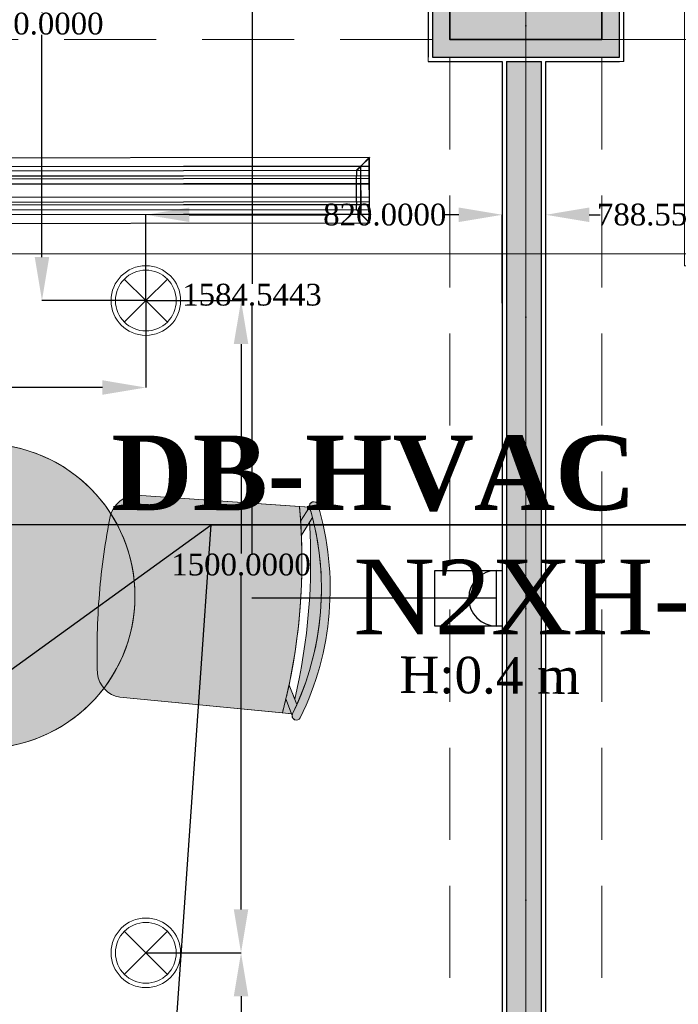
# Model space of a CAD drawing. Header units: millimetres. Extents: x 0 to 88385, y 0 to 41127.
# Tile 109 of 244: x 66067 to 67582, y 18270 to 20534. Entities that reach past the tile are written whole.
import ezdxf
from ezdxf import colors
from ezdxf.entities.mleader import LeaderData, LeaderLine
from ezdxf.enums import TextEntityAlignment as Align
from ezdxf.math import Vec2, Vec3

# ---------------------------------------------------------------- set-up
doc = ezdxf.new("R2010")
doc.units = ezdxf.units.MM
doc.header["$MEASUREMENT"] = 0
doc.linetypes.add('Dot & Dashed', pattern=[670.277762, 317.5, -176.388889, 0, -176.388874])
doc.linetypes.add('Hidden', pattern=[317.5, 211.666667, -105.833333])
for name, color, linetype in [('- განათება', 7, 'Continuous'), ('- მექანიკური ნაწილი', 7, 'Continuous'), ('- საშტეფცელო როზეტები', 7, 'Continuous'), ('Edges', 7, 'Continuous'), ('New_Structural - Bearing', 7, 'Continuous'), ('Structural - Bearing', 7, 'Continuous'), ('Structural - Grid', 7, 'Continuous')]:
    doc.layers.add(name, color=color, linetype=linetype)
for name, color, linetype, lineweight in [('2D Drafting - General_Pen_No__2', 8, 'Continuous', 15), ('New_2D Drafting - General_Pen_No__1', 7, 'Continuous', 13), ('New_Archicad Doors_Pen_No__1', 7, 'Continuous', 13), ('New_Drawing & Figure_Pen_No__1', 7, 'Continuous', 13), ('New_Structural - Bearing_Pen_No__1', 7, 'Continuous', 13), ('Structural - Bearing_Pen_No__20', 1, 'Continuous', 0)]:
    doc.layers.add(name, color=color, linetype=linetype, lineweight=lineweight)
for name, color, linetype, lineweight, true_color in [('New_2D Drafting - General_Pen_No__62', 7, 'Continuous', 20, 0xaaaaaa), ('New_Drawing & Figure_Pen_No__62', 7, 'Continuous', 20, 0xaaaaaa), ('New_Interior - Lamp_Pen_No__77', 7, 'Continuous', 20, 0xffeb28), ('New_Structural - Bearing_Pen_No__255', 7, 'Continuous', 13, 0xe8e8e8), ('New_Structural - Bearing_Pen_No__5', 7, 'Continuous', 25, 0x40a5ff), ('New_Structural - Bearing_Pen_No__57', 7, 'Continuous', 25, 0xdcd214), ('Structural - Bearing_Pen_No__161', 7, 'Continuous', 13, 0x6a6a6a), ('Structural - Bearing_Pen_No__28', 7, 'Continuous', 35, 0xa80f02), ('Structural - Bearing_Pen_No__81', 7, 'Continuous', 20, 0x6a6a6a), ('Structural - Grid_Pen_No__81', 7, 'Continuous', 20, 0x6a6a6a)]:
    doc.layers.add(name, color=color, linetype=linetype, lineweight=lineweight, true_color=true_color)
doc.styles.add('CT', font='ARIALN.TTF', dxfattribs={"height": 200})
doc.styles.add('GENERATED_STYLE_2', font='txt')
doc.styles.get("Standard").update_dxf_attribs({"font": 'sylfaen.ttf'})
doc.dimstyles.get("Standard").update_dxf_attribs({"dimtxt": 0.18, "dimasz": 0.18, "dimexe": 0.18, "dimexo": 0.0625, "dimgap": 0.09, "dimtad": 0, "dimtih": 1, "dimtoh": 1, "dimdec": 4, "dimzin": 0, "dimdsep": 46, "dimtxsty": 'Standard', "dimcen": 0.09, "dimadec": 0, "dimazin": 0, "dimtfac": 1, "dimtdec": 4, "dimtofl": 0, "dimtmove": 0, "dimatfit": 3, "dimfxl": 1, "dimtolj": 1, "dimtzin": 0, "dimarcsym": 0})

# ---------------------------------------------------------------- blocks, each defined once
blk = doc.blocks.new('Door_3')
at = {"layer": 'New_Archicad Doors_Pen_No__1', "color": 7, "linetype": 'Continuous', "lineweight": 13}
for p, q in [((370, 0), (370, 820)), ((370, 820), (410, 820)), ((410, 820), (410, 0)), ((-487, 0), (-487, 19)), ((-487, 19), (-437, 19)), ((-437, 0), (-487, 0)), ((-450, 0), (-487, 0)), ((-450, 0), (-487, 0)), ((-410, 0), (-450, 0)), ((-450, 0), (-450, -115)), ((-450, 0), (-450, -10)), ((-450, 0), (-450, -10)), ((-437, 19), (-437, 0)), ((-410, -115), (-410, 0)), ((410, 0), (370, 0)), ((450, 0), (410, 0)), ((410, 0), (410, -115)), ((437, 19), (487, 19)), ((437, 0), (437, 19)), ((487, 0), (437, 0)), ((450, -115), (450, 0)), ((450, 0), (450, -10)), ((450, 0), (450, -10)), ((450, 0), (487, 0)), ((450, 0), (487, 0)), ((487, 19), (487, 0)), ((-450, -10), (-450, -90)), ((-450, -10), (-450, -90)), ((450, -10), (450, -90)), ((450, -10), (450, -90)), ((-450, -90), (-450, -100)), ((-450, -90), (-450, -100)), ((450, -90), (450, -100)), ((450, -90), (450, -100)), ((-487, -119), (-487, -100)), ((-487, -100), (-437, -100)), ((-450, -100), (-487, -100)), ((-450, -100), (-487, -100)), ((-437, -100), (-437, -119)), ((437, -100), (487, -100)), ((437, -119), (437, -100)), ((450, -100), (487, -100)), ((450, -100), (487, -100)), ((487, -100), (487, -119)), ((-437, -119), (-487, -119)), ((-450, -115), (-410, -115)), ((410, -115), (450, -115)), ((487, -119), (437, -119))]:
    blk.add_line(p, q, dxfattribs=at)
blk.add_arc((410, 0), 820, 90, 180, dxfattribs=at)
blk = doc.blocks.new('Wall_46', base_point=(2382.1, 20888))
at = {"layer": 'New_Archicad Doors_Pen_No__1', "color": 7, "linetype": 'Continuous', "lineweight": 13, "zscale": 1000, "rotation": 180}
blk.add_blockref('Door_3', (-16233.8, 20788), dxfattribs=at)
blk = doc.blocks.new('Wall_54', base_point=(-16963.2, 12903.1))
at = {"layer": 'New_Structural - Bearing_Pen_No__57', "linetype": 'Continuous', "lineweight": 25, "true_color": 0xdcd214}
blk.add_hatch(color=52, dxfattribs=at).paths.add_polyline_path([(-16973.2, 14888), (-16973.2, 20438), (-17053.2, 20438), (-17053.2, 14888)])
at = {"layer": 'New_Structural - Bearing_Pen_No__1', "color": 7, "linetype": 'Continuous', "lineweight": 13, "flags": 128}
blk.add_lwpolyline([(-16973.2, 20438), (-17053.2, 20438)], dxfattribs=at)
at = {"layer": 'New_Structural - Bearing_Pen_No__5', "color": 161, "linetype": 'Continuous', "lineweight": 25, "true_color": 0x40a5ff}
for p, q in [((-17053.2, 20438), (-17053.2, 14888)), ((-16973.2, 14888), (-16973.2, 20438))]:
    blk.add_line(p, q, dxfattribs=at)
at = {"layer": 'New_Structural - Bearing_Pen_No__5', "color": 161, "linetype": 'Continuous', "lineweight": 25, "true_color": 0x40a5ff, "flags": 128}
for points in [[(-17063.2, 20438), (-17063.2, 14888)], [(-16963.2, 14888), (-16963.2, 20438)]]:
    blk.add_lwpolyline(points, dxfattribs=at)
blk = doc.blocks.new('Wall_120', base_point=(-16833.8, 20838))
at = {"layer": 'New_Structural - Bearing_Pen_No__255', "linetype": 'Continuous', "lineweight": 13, "true_color": 0xe8e8e8}
for points in [[(-16833.8, 20878), (-16833.8, 20838), (-16793.8, 20878)], [(-16833.8, 20838), (-16793.8, 20838), (-16793.8, 20878)], [(-16793.8, 20488), (-16793.8, 20838), (-16833.8, 20838), (-16833.8, 20488)], [(-16833.8, 20488), (-16833.8, 20448), (-16793.8, 20448)], [(-16793.8, 20488), (-16833.8, 20488), (-16793.8, 20448)]]:
    blk.add_hatch(color=254, dxfattribs=at).paths.add_polyline_path(points)
at = {"layer": 'New_Structural - Bearing_Pen_No__1', "color": 7, "linetype": 'Continuous', "lineweight": 13, "flags": 128}
for points in [[(-16783.8, 20888), (-16793.8, 20888)], [(-16783.8, 20438), (-16793.8, 20438)]]:
    blk.add_lwpolyline(points, dxfattribs=at)
at = {"layer": 'New_Structural - Bearing_Pen_No__5', "color": 161, "linetype": 'Continuous', "lineweight": 25, "true_color": 0x40a5ff}
for p, q in [((-16793.8, 20878), (-16833.8, 20878)), ((-16793.8, 20838), (-16793.8, 20878)), ((-16793.8, 20488), (-16793.8, 20838)), ((-16793.8, 20448), (-16793.8, 20488)), ((-16833.8, 20448), (-16793.8, 20448))]:
    blk.add_line(p, q, dxfattribs=at)
at = {"layer": 'New_Structural - Bearing_Pen_No__5', "color": 161, "linetype": 'Continuous', "lineweight": 25, "true_color": 0x40a5ff, "flags": 128}
blk.add_lwpolyline([(-16783.8, 20438), (-16783.8, 20888)], dxfattribs=at)
blk = doc.blocks.new('Wall_121', base_point=(-16833.8, 20488))
at = {"layer": 'New_Structural - Bearing_Pen_No__255', "linetype": 'Continuous', "lineweight": 13, "true_color": 0xe8e8e8}
for points in [[(-17183.8, 20488), (-17223.8, 20488), (-17223.8, 20448)], [(-17183.8, 20488), (-17223.8, 20448), (-17183.8, 20448)], [(-16833.8, 20488), (-17183.8, 20488), (-17183.8, 20448), (-16833.8, 20448)]]:
    blk.add_hatch(color=254, dxfattribs=at).paths.add_polyline_path(points)
at = {"layer": 'New_Structural - Bearing_Pen_No__1', "color": 7, "linetype": 'Continuous', "lineweight": 13, "flags": 128}
blk.add_lwpolyline([(-17233.8, 20438), (-17233.8, 20448)], dxfattribs=at)
at = {"layer": 'New_Structural - Bearing_Pen_No__5', "color": 161, "linetype": 'Continuous', "lineweight": 25, "true_color": 0x40a5ff}
for p, q in [((-17223.8, 20488), (-17223.8, 20448)), ((-17223.8, 20448), (-17183.8, 20448)), ((-17183.8, 20448), (-16833.8, 20448)), ((-16833.8, 20448), (-16793.8, 20448))]:
    blk.add_line(p, q, dxfattribs=at)
at = {"layer": 'New_Structural - Bearing_Pen_No__5', "color": 161, "linetype": 'Continuous', "lineweight": 25, "true_color": 0x40a5ff, "flags": 128}
for points in [[(-17233.8, 20438), (-17063.2, 20438)], [(-17053.2, 20438), (-16973.2, 20438)], [(-16963.2, 20438), (-16793.8, 20438)]]:
    blk.add_lwpolyline(points, dxfattribs=at)
blk = doc.blocks.new('Wall_122', base_point=(-17183.8, 20488))
at = {"layer": 'New_Structural - Bearing_Pen_No__255', "linetype": 'Continuous', "lineweight": 13, "true_color": 0xe8e8e8}
for points in [[(-17223.8, 20878), (-17183.8, 20838), (-17183.8, 20878)], [(-17223.8, 20838), (-17183.8, 20838), (-17223.8, 20878)], [(-17223.8, 20488), (-17183.8, 20488), (-17183.8, 20838), (-17223.8, 20838)]]:
    blk.add_hatch(color=254, dxfattribs=at).paths.add_polyline_path(points)
at = {"layer": 'New_Structural - Bearing_Pen_No__1', "color": 7, "linetype": 'Continuous', "lineweight": 13, "flags": 128}
blk.add_lwpolyline([(-17233.8, 20888), (-17223.8, 20888)], dxfattribs=at)
at = {"layer": 'New_Structural - Bearing_Pen_No__5', "color": 161, "linetype": 'Continuous', "lineweight": 25, "true_color": 0x40a5ff}
for p, q in [((-17183.8, 20878), (-17223.8, 20878)), ((-17223.8, 20878), (-17223.8, 20838)), ((-17223.8, 20838), (-17223.8, 20488)), ((-17223.8, 20488), (-17223.8, 20448))]:
    blk.add_line(p, q, dxfattribs=at)
at = {"layer": 'New_Structural - Bearing_Pen_No__5', "color": 161, "linetype": 'Continuous', "lineweight": 25, "true_color": 0x40a5ff, "flags": 128}
blk.add_lwpolyline([(-17233.8, 20888), (-17233.8, 20448)], dxfattribs=at)
blk = doc.blocks.new('Column_25', base_point=(-17008.8, 20663))
at = {"layer": 'Structural - Bearing_Pen_No__161', "linetype": 'Continuous', "lineweight": 0, "true_color": 0x6a6a6a}
blk.add_hatch(color=251, dxfattribs=at).paths.add_polyline_path([(-16833.8, 20488), (-16833.8, 20838), (-17183.8, 20838), (-17183.8, 20488)])
at = {"layer": 'Structural - Bearing_Pen_No__20', "color": 1, "linetype": 'Continuous', "lineweight": 0}
for p, q in [((-17008.8, 20743), (-17008.8, 20918)), ((-17088.8, 20663), (-17263.8, 20663)), ((-16928.8, 20663), (-16753.8, 20663)), ((-17008.8, 20583), (-17008.8, 20408))]:
    blk.add_line(p, q, dxfattribs=at)
blk.add_point((-17008.8, 20663), dxfattribs=at)
at = {"layer": 'Structural - Bearing_Pen_No__28', "color": 14, "linetype": 'Continuous', "lineweight": 35, "true_color": 0xa80f02, "flags": 128}
blk.add_lwpolyline([(-16833.8, 20488), (-16833.8, 20838), (-17183.8, 20838), (-17183.8, 20488)], close=True, dxfattribs=at)
blk = doc.blocks.new('Standard grid marker_2')
at = {"layer": 'Structural - Grid_Pen_No__81', "color": 251, "linetype": 'Continuous', "lineweight": 20, "true_color": 0x6a6a6a}
blk.add_line((1000, 0), (27734.9, 0), dxfattribs=at)
at = {"layer": 'Structural - Grid_Pen_No__81', "color": 251, "lineweight": 20, "true_color": 0x6a6a6a, "style": 'GENERATED_STYLE_2'}
for tag, p in [('AC_MarkerText_1_0', (-1.5, -46.7)), ('AC_MarkerText_1_1', (28933.4, -46.7))]:
    blk.add_attdef(tag, text='', height=100, rotation=270, dxfattribs=at).set_placement(p, align=Align.TOP_CENTER)
blk = doc.blocks.new('Beam_4', base_point=(-17008.8, 14663))
at = {"layer": 'Structural - Bearing_Pen_No__81', "color": 251, "linetype": 'Dot & Dashed', "lineweight": 20, "true_color": 0x6a6a6a}
blk.add_line((-17008.8, 14663), (-17008.8, 39096.2), dxfattribs=at)
at = {"layer": 'Structural - Bearing_Pen_No__81', "color": 251, "linetype": 'Hidden', "lineweight": 20, "true_color": 0x6a6a6a}
for p, q in [((-17183.8, 14838), (-17183.8, 20488)), ((-16833.8, 14838), (-16833.8, 20488))]:
    blk.add_line(p, q, dxfattribs=at)
blk = doc.blocks.new('Beam_11', base_point=(-47008.8, 20663))
at = {"layer": 'Structural - Bearing_Pen_No__81', "color": 251, "linetype": 'Hidden', "lineweight": 20, "true_color": 0x6a6a6a}
for p, q in [((-22833.8, 20488), (-17183.8, 20488)), ((-16833.8, 20488), (-11183.8, 20488))]:
    blk.add_line(p, q, dxfattribs=at)
blk = doc.blocks.new('- საშტეფცელო როზეტი IP22')
at = {"layer": '- საშტეფცელო როზეტები', "color": 5}
for p, q in [((8536.7, 3822.7), (8536.7, 3888.1)), ((8472.6, 3758.6), (8600.9, 3758.6))]:
    blk.add_line(p, q, dxfattribs=at)
blk.add_arc((8536.7, 3758.6), 64.1, 0, 180, dxfattribs=at)
blk = doc.blocks.new('1 ჩარჩო')
at = {"layer": '- საშტეფცელო როზეტები', "color": 5}
blk.add_lwpolyline([(7775.1, 3905.1), (7903.3, 3905.1), (7903.3, 3750.1), (7775.1, 3750.1)], close=True, dxfattribs=at)
blk = doc.blocks.new('lineardiffplan')
at = {"layer": 'Edges'}
for p, q in [((392.8, 274.9), (392.8, 274.6)), ((393.1, 274.9), (392.8, 274.9)), ((422.8, 244.9), (392.8, 274.9)), ((392.8, 274.6), (392.9, 274.5)), ((392.9, 125.2), (392.9, 274.5)), ((412.4, 255), (392.9, 274.5)), ((393.1, 274.9), (393.2, 274.8)), ((393.2, 274.8), (412.7, 255.3)), ((1462.8, 244.9), (1492.8, 274.9)), ((1472.9, 255.3), (1492.4, 274.8)), ((1473.2, 254.9), (1492.8, 274.5)), ((1492.4, 274.8), (1492.5, 274.9)), ((1492.8, 274.9), (1492.5, 274.9)), ((1492.8, 274.5), (1492.8, 274.9)), ((1492.8, 274.5), (1492.8, 274.5)), ((1492.8, 125.4), (1492.8, 274.5)), ((1492.8, 255.3), (392.9, 255.3)), ((392.9, 254.9), (1492.8, 254.9)), ((412.4, 144.7), (412.4, 255)), ((412.8, 254.6), (412.4, 255)), ((412.7, 255.3), (413.1, 254.9)), ((412.8, 145.1), (412.8, 254.6)), ((412.8, 254.6), (422.8, 244.6)), ((413.1, 254.9), (423.1, 244.9)), ((1472.5, 254.9), (1462.5, 244.9)), ((1462.9, 244.6), (1472.8, 254.5)), ((1472.9, 255.3), (1472.5, 254.9)), ((1472.8, 254.5), (1473.2, 254.9)), ((1472.8, 254.5), (1472.8, 145.3)), ((1473.2, 144.9), (1473.2, 254.9)), ((392.9, 244.9), (1492.8, 244.9)), ((392.9, 233.2), (1492.8, 233.2)), ((392.9, 233), (1492.8, 233)), ((392.9, 226.8), (1492.8, 226.8)), ((392.9, 226.5), (1492.8, 226.5)), ((422.8, 244.6), (422.8, 244.9)), ((422.8, 244.9), (423.1, 244.9)), ((422.8, 244.6), (422.8, 244.6)), ((422.8, 244.6), (422.8, 233.2)), ((422.8, 233), (422.8, 233.2)), ((422.8, 226.8), (422.8, 233)), ((422.8, 226.5), (422.8, 226.8)), ((422.8, 214.9), (422.8, 226.5)), ((423.1, 244.9), (423.1, 244.9)), ((1462.5, 244.9), (1462.5, 244.9)), ((1462.5, 244.9), (1462.8, 244.9)), ((1462.8, 244.9), (1462.9, 244.6)), ((1462.8, 244.5), (1462.9, 244.6)), ((1462.8, 233.2), (1462.8, 244.5)), ((1462.8, 233), (1462.8, 233.2)), ((1462.8, 226.8), (1462.8, 233)), ((1462.8, 226.5), (1462.8, 226.8)), ((1462.8, 214.9), (1462.8, 226.5)), ((392.9, 214.9), (1492.8, 214.9)), ((1492.8, 214.8), (392.9, 214.8)), ((422.4, 214.9), (422.3, 214.9)), ((422.8, 214.9), (422.4, 214.9)), ((422.8, 184.9), (422.8, 214.9)), ((423.2, 214.9), (422.8, 214.9)), ((423.2, 214.8), (422.8, 214.9)), ((423.2, 214.8), (423.2, 214.9)), ((423.2, 214.8), (423.2, 184.9)), ((1462.8, 214.9), (1462.4, 214.9)), ((1462.4, 214.9), (1462.4, 214.8)), ((1462.8, 214.9), (1462.4, 214.8)), ((1462.4, 184.9), (1462.4, 214.8)), ((1462.8, 214.9), (1462.8, 184.9)), ((1462.8, 214.9), (1463.2, 214.9)), ((1463.2, 214.9), (1463.3, 214.9)), ((1492.8, 184.9), (392.9, 184.9)), ((422.4, 184.9), (422.3, 184.9)), ((422.8, 184.9), (422.4, 184.9)), ((422.8, 184.9), (423.2, 184.9)), ((422.8, 173.2), (422.8, 184.9)), ((1462.4, 184.9), (1462.8, 184.9)), ((1462.8, 173.2), (1462.8, 184.9)), ((1463.2, 184.9), (1462.8, 184.9)), ((1463.2, 184.9), (1463.3, 184.9)), ((392.9, 173.2), (1492.8, 173.2)), ((392.9, 173), (1492.8, 173)), ((392.9, 166.8), (1492.8, 166.8)), ((392.9, 166.5), (1492.8, 166.5)), ((422.8, 173), (422.8, 173.2)), ((422.8, 173), (422.8, 166.8)), ((422.8, 166.5), (422.8, 166.8)), ((422.8, 155.1), (422.8, 166.5)), ((1462.8, 173), (1462.8, 173.2)), ((1462.8, 166.8), (1462.8, 173)), ((1462.8, 166.5), (1462.8, 166.8)), ((1462.8, 155.3), (1462.8, 166.5)), ((392.8, 124.9), (422.8, 154.9)), ((392.9, 154.9), (1492.8, 154.9)), ((1492.8, 144.9), (392.9, 144.9)), ((392.9, 125.2), (412.4, 144.7)), ((392.9, 144.5), (1492.8, 144.5)), ((412.7, 144.5), (393.2, 124.9)), ((412.8, 145.1), (412.4, 144.7)), ((412.7, 144.5), (413.1, 144.9)), ((412.8, 145.1), (422.8, 155.1)), ((423.1, 154.8), (413.1, 144.9)), ((422.8, 154.9), (422.8, 155.1)), ((422.8, 155.1), (422.8, 155.1)), ((423.1, 154.8), (422.8, 154.9)), ((423.1, 154.8), (423.1, 154.9)), ((1462.5, 154.8), (1462.4, 154.9)), ((1462.8, 154.9), (1462.5, 154.8)), ((1462.5, 154.8), (1472.4, 144.9)), ((1462.9, 155.2), (1462.8, 155.3)), ((1462.9, 155.2), (1462.8, 154.9)), ((1462.8, 154.9), (1492.8, 124.9)), ((1472.8, 145.3), (1462.9, 155.2)), ((1472.4, 144.9), (1472.8, 144.5)), ((1473.2, 144.9), (1472.8, 145.3)), ((1472.8, 144.5), (1492.4, 124.9)), ((1473.2, 144.9), (1492.8, 125.4)), ((392.9, 125.2), (392.8, 125.1)), ((392.8, 125.1), (392.8, 124.9)), ((392.8, 124.9), (393.1, 124.9)), ((393.2, 124.9), (393.1, 124.9)), ((1492.4, 124.9), (1492.8, 124.9)), ((1492.4, 124.9), (1492.4, 124.9)), ((1492.8, 125.3), (1492.8, 125.4)), ((1492.8, 124.9), (1492.8, 125.3))]:
    blk.add_line(p, q, dxfattribs=at)
blk.add_lwpolyline([(393.2, 274.8), (1492.8, 274.8), (1492.8, 124.9), (393.2, 124.9)], close=True, dxfattribs=at)
blk = doc.blocks.new('Recessed Spot')
at = {"layer": 'New_Interior - Lamp_Pen_No__77', "color": 2, "linetype": 'Continuous', "lineweight": 20, "true_color": 0xffeb28}
for q in [(-49.5, 49.5), (49.5, 49.5), (-49.5, -49.5), (49.5, -49.5)]:
    blk.add_line((0, 0), q, dxfattribs=at)
at = {"layer": 'New_Interior - Lamp_Pen_No__77', "color": 2, "linetype": 'Continuous', "lineweight": 20, "true_color": 0xffeb28, "flags": 128}
blk.add_lwpolyline([(80, 0, 1), (-80, 0, 1)], format="xyb", close=True, dxfattribs=at)
at = {"layer": 'New_Interior - Lamp_Pen_No__77', "color": 2, "linetype": 'Continuous', "lineweight": 20, "true_color": 0xffeb28}
blk.add_circle((0, 0), 70, dxfattribs=at)
blk = doc.blocks.new('_DotSmall')
at = {"color": 0, "linetype": 'ByBlock', "const_width": 0.5}
blk.add_lwpolyline([(-0.0625, 0, 1), (0.0625, 0, 1)], format="xyb", close=True, dxfattribs=at)
blk = doc.blocks.new('*D566')
at = {"layer": '- საშტეფცელო როზეტები', "color": 0, "lineweight": -2, "transparency": 16777216}
for p, q in [((67000.2, 20788), (66601.1, 20788)), ((66601.3, 20688), (66601.3, 19926.6)), ((66601.3, 19303.4), (66601.3, 19875.4)), ((67164, 19203.4), (66601.1, 19203.4))]:
    blk.add_line(p, q, dxfattribs=at)
at = {"layer": '- საშტეფცელო როზეტები', "color": 0, "transparency": 16777216}
for points in [[(66584.6, 20688), (66617.9, 20688), (66601.3, 20788)], [(66584.6, 19303.4), (66617.9, 19303.4), (66601.3, 19203.4)]]:
    blk.add_solid(points, dxfattribs=at)
at = {"layer": 'Defpoints', "color": 0, "transparency": 16777216}
for p in [(66601.3, 20788), (67000.3, 20788), (67164.1, 19203.4)]:
    blk.add_point(p, dxfattribs=at)
at = {"layer": '- საშტეფცელო როზეტები', "color": 0, "transparency": 16777216, "insert": (66601.3, 19901), "char_height": 50, "attachment_point": 5}
blk.add_mtext('\\A1;{\\fSylfaen|b0|i0|c0|p18;1584.5443}', dxfattribs=at)
blk = doc.blocks.new('*D921')
at = {"layer": '- განათება', "color": 0, "lineweight": -2, "transparency": 16777216}
for p, q in [((66357.1, 18388), (66576.2, 18388)), ((66576.1, 18288), (66576.1, 17806.1)), ((66576.1, 16988), (66576.1, 17754.8)), ((66357.1, 16888), (66576.2, 16888))]:
    blk.add_line(p, q, dxfattribs=at)
at = {"layer": '- განათება', "color": 0, "transparency": 16777216}
for points in [[(66559.4, 18288), (66592.7, 18288), (66576.1, 18388)], [(66559.4, 16988), (66592.7, 16988), (66576.1, 16888)]]:
    blk.add_solid(points, dxfattribs=at)
at = {"layer": 'Defpoints', "color": 0, "transparency": 16777216}
for p in [(66357.1, 18388), (66357.1, 16888), (66576.1, 16888)]:
    blk.add_point(p, dxfattribs=at)
at = {"layer": '- განათება', "color": 0, "transparency": 16777216, "insert": (66576.1, 17780.4), "char_height": 50, "attachment_point": 5}
blk.add_mtext('\\A1;{\\fSylfaen|b0|i0|c0|p18;1500.0000}', dxfattribs=at)
blk = doc.blocks.new('*D922')
at = {"layer": '- განათება', "color": 0, "lineweight": -2, "transparency": 16777216}
for p, q in [((66357.1, 19888), (66576.2, 19888)), ((66576.1, 19788), (66576.1, 19306.1)), ((66576.1, 18488), (66576.1, 19254.8)), ((66357.1, 18388), (66576.2, 18388))]:
    blk.add_line(p, q, dxfattribs=at)
at = {"layer": '- განათება', "color": 0, "transparency": 16777216}
for points in [[(66559.4, 19788), (66592.7, 19788), (66576.1, 19888)], [(66559.4, 18488), (66592.7, 18488), (66576.1, 18388)]]:
    blk.add_solid(points, dxfattribs=at)
at = {"layer": 'Defpoints', "color": 0, "transparency": 16777216}
for p in [(66357.1, 19888), (66357.1, 18388), (66576.1, 18388)]:
    blk.add_point(p, dxfattribs=at)
at = {"layer": '- განათება', "color": 0, "transparency": 16777216, "insert": (66576.1, 19280.4), "char_height": 50, "attachment_point": 5}
blk.add_mtext('\\A1;{\\fSylfaen|b0|i0|c0|p18;1500.0000}', dxfattribs=at)
blk = doc.blocks.new('*D925')
at = {"layer": '- განათება', "color": 0, "lineweight": -2, "transparency": 16777216}
for p, q in [((65057.1, 19887.9), (65057.1, 19687.8)), ((66357.1, 19887.9), (66357.1, 19687.8)), ((65157.1, 19688), (65507.2, 19688)), ((66257.1, 19688), (65806.5, 19688))]:
    blk.add_line(p, q, dxfattribs=at)
at = {"layer": '- განათება', "color": 0, "transparency": 16777216}
for points in [[(65157.1, 19704.7), (65157.1, 19671.3), (65057.1, 19688)], [(66257.1, 19704.7), (66257.1, 19671.3), (66357.1, 19688)]]:
    blk.add_solid(points, dxfattribs=at)
at = {"layer": 'Defpoints', "color": 0, "transparency": 16777216}
for p in [(65057.1, 19888), (66357.1, 19888), (65057.1, 19688)]:
    blk.add_point(p, dxfattribs=at)
at = {"layer": '- განათება', "color": 0, "transparency": 16777216, "insert": (65656.8, 19688), "char_height": 50, "attachment_point": 5}
blk.add_mtext('\\A1;{\\fSylfaen|b0|i0|c0|p18;1300.0000}', dxfattribs=at)
blk = doc.blocks.new('*D926')
at = {"layer": '- განათება', "color": 0, "lineweight": -2, "transparency": 16777216}
for p, q in [((66357.1, 19888), (66357.1, 20085.4)), ((66457.1, 20085.2), (66772.8, 20085.2)), ((67077.1, 20085.2), (67040.5, 20085.2)), ((67177.1, 19881.8), (67177.1, 20085.4))]:
    blk.add_line(p, q, dxfattribs=at)
at = {"layer": '- განათება', "color": 0, "transparency": 16777216}
for points in [[(66457.1, 20101.9), (66457.1, 20068.6), (66357.1, 20085.2)], [(67077.1, 20101.9), (67077.1, 20068.6), (67177.1, 20085.2)]]:
    blk.add_solid(points, dxfattribs=at)
at = {"layer": 'Defpoints', "color": 0, "transparency": 16777216}
for p in [(66357.1, 20085.2), (66357.1, 19888), (67177.1, 19881.7)]:
    blk.add_point(p, dxfattribs=at)
at = {"layer": '- განათება', "color": 0, "transparency": 16777216, "insert": (66906.7, 20085.2), "char_height": 50, "attachment_point": 5}
blk.add_mtext('\\A1;{\\fSylfaen|b0|i0|c0|p18;820.0000}', dxfattribs=at)
blk = doc.blocks.new('*D927')
at = {"layer": '- განათება', "color": 0, "lineweight": -2, "transparency": 16777216}
for p, q in [((66247.3, 20788), (66117.9, 20788)), ((66118.1, 20688), (66118.1, 20550.1)), ((66118.1, 19988), (66118.1, 20498.7)), ((66357, 19888), (66117.9, 19888))]:
    blk.add_line(p, q, dxfattribs=at)
at = {"layer": '- განათება', "color": 0, "transparency": 16777216}
for points in [[(66101.4, 20688), (66134.7, 20688), (66118.1, 20788)], [(66101.4, 19988), (66134.7, 19988), (66118.1, 19888)]]:
    blk.add_solid(points, dxfattribs=at)
at = {"layer": 'Defpoints', "color": 0, "transparency": 16777216}
for p in [(66247.3, 20788), (66118.1, 19888), (66357.1, 19888)]:
    blk.add_point(p, dxfattribs=at)
at = {"layer": '- განათება', "color": 0, "transparency": 16777216, "insert": (66118.1, 20524.4), "char_height": 50, "attachment_point": 5}
blk.add_mtext('\\A1;{\\fSylfaen|b0|i0|c0|p18;900.0000}', dxfattribs=at)
blk = doc.blocks.new('*D942')
at = {"layer": '- განათება', "color": 0, "lineweight": -2, "transparency": 16777216}
for p, q in [((67277.1, 19859.8), (67277.1, 20085.4)), ((67377.1, 20085.2), (67402.4, 20085.2)), ((67965.6, 20085.2), (67670.6, 20085.2)), ((68065.6, 19888), (68065.6, 20085.4))]:
    blk.add_line(p, q, dxfattribs=at)
at = {"layer": '- განათება', "color": 0, "transparency": 16777216}
for points in [[(67377.1, 20101.9), (67377.1, 20068.6), (67277.1, 20085.2)], [(67965.6, 20101.9), (67965.6, 20068.6), (68065.6, 20085.2)]]:
    blk.add_solid(points, dxfattribs=at)
at = {"layer": 'Defpoints', "color": 0, "transparency": 16777216}
for p in [(68065.6, 20085.2), (68065.6, 19888), (67277.1, 19859.7)]:
    blk.add_point(p, dxfattribs=at)
at = {"layer": '- განათება', "color": 0, "transparency": 16777216, "insert": (67536.5, 20085.2), "char_height": 50, "attachment_point": 5}
blk.add_mtext('\\A1;{\\fSylfaen|b0|i0|c0|p18;788.5534}', dxfattribs=at)

msp = doc.modelspace()

# ---------------------------------------------------------------- hatches: boundary and pattern name
at = {"layer": 'New_Drawing & Figure_Pen_No__62', "linetype": 'Continuous', "lineweight": 20, "true_color": 0xaaaaaa}
for points in [[(65944.76483, 18860.46406, 1), (66019.34008, 19556.48018, 1)], [(66710.44682, 19414.28411), (66335.45758, 19440.2129, 0.3269331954), (66275.74478, 19394.98104, 0.0286525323), (66250.20271, 19213.37819, 0.0286525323), (66245.59046, 19030.04593, 0.3269331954), (66297.06915, 18975.6264), (66671.22846, 18939.65361, 0.0060954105), (66679.34008, 18972.22028), (66686.42571, 19003.88669, 0.0750812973)], [(66752.93265, 19418.38786, 0.9850780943), (66733.76694, 19412.67164, -0.1884020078), (66694.49696, 18937.4165, 0.9850780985), (66712.46449, 18928.63198, 0.1883998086)], [(66733.76694, 19412.67164), (66710.44682, 19414.28411, -0.0060954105), (66713.103, 19380.82771)], [(66733.76694, 19412.67164), (66713.103, 19380.82771, -0.0058933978), (66714.89488, 19348.42776), (66740.26691, 19389.32186, 0.009248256)], [(66704.74136, 18959.3827, 0.1693138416), (66740.26691, 19389.32186), (66733.32325, 19378.13021, -0.073421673), (66699.72884, 18971.56228), (66686.42571, 19003.88669, -0.0058933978), (66679.34008, 18972.22028), (66692.21939, 18937.63548), (66694.49696, 18937.4165)], [(66692.21939, 18937.63548), (66679.34008, 18972.22028, -0.0060954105), (66671.22846, 18939.65361)]]:
    msp.add_hatch(color=253, dxfattribs=at).paths.add_polyline_path(points)

# ---------------------------------------------------------------- linework, layer by layer
at = {"layer": '2D Drafting - General_Pen_No__2', "color": 116, "true_color": 0x136734}
msp.add_lwpolyline([(50571.52795, 19995.50001), (88003.5, 19995.50001)], dxfattribs=at)
at = {"layer": 'New_2D Drafting - General_Pen_No__1', "color": 7, "linetype": 'Continuous', "lineweight": 13, "flags": 128}
for points in [[(66733.76694, 19412.67164), (66335.45758, 19440.2129, 0.3269331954), (66275.74478, 19394.98104, 0.0286525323), (66250.20271, 19213.37819)], [(66671.22846, 18939.65361, 0.087148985), (66710.44682, 19414.28411)], [(66699.72884, 18971.56228, 0.073421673), (66733.32325, 19378.13021)], [(66694.49696, 18937.4165), (66297.06915, 18975.6264, -0.3269331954), (66245.59046, 19030.04593, -0.0286525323), (66250.20271, 19213.37819)]]:
    msp.add_lwpolyline(points, format="xyb", dxfattribs=at)
for points in [[(66713.103, 19380.82771), (66733.76694, 19412.67164)], [(66714.89488, 19348.42776), (66740.26691, 19389.32186)], [(66686.42571, 19003.88669), (66704.74136, 18959.3827)], [(66679.34008, 18972.22028), (66693.57961, 18933.98289)], [(66698.95328, 18924.27548), (66699.08736, 18924.20743)]]:
    msp.add_lwpolyline(points, dxfattribs=at)
at = {"layer": 'New_2D Drafting - General_Pen_No__1', "color": 7, "linetype": 'Continuous', "lineweight": 13}
msp.add_circle((65982.05245, 19208.47212), 349.99997, dxfattribs=at)
for centre, radius, start, end in [((66105.87702, 19225.30371), 655.24994, 333.93727747, 16.61556999), ((66105.87702, 19225.30371), 675.24994, 333.93752082, 16.61532664), ((66743.39277, 19415.38567), 10.00113, 17.46872616, 197.45901336), ((66703.54677, 18933.15931), 10.00113, 153.09383411, 333.0841213)]:
    msp.add_arc(centre, radius, start, end, dxfattribs=at)
at = {"layer": 'New_2D Drafting - General_Pen_No__62', "color": 253, "linetype": 'Continuous', "lineweight": 20, "true_color": 0xaaaaaa}
msp.add_line((66698.95328, 18924.27548), (66699.08736, 18924.20743), dxfattribs=at)
at = {"layer": 'New_Drawing & Figure_Pen_No__1', "color": 7, "linetype": 'Continuous', "lineweight": 13, "flags": 128}
for points in [[(65944.76483, 18860.46406, 1), (66019.34008, 19556.48018, 1)], [(66710.44682, 19414.28411), (66335.45758, 19440.2129, 0.3269331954), (66275.74478, 19394.98104, 0.0286525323), (66250.20271, 19213.37819, 0.0286525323), (66245.59046, 19030.04593, 0.3269331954), (66297.06915, 18975.6264), (66671.22846, 18939.65361, 0.0060954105), (66679.34008, 18972.22028), (66686.42571, 19003.88669, 0.0750812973)], [(66752.93265, 19418.38786, 0.9850780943), (66733.76694, 19412.67164, -0.1884020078), (66694.49696, 18937.4165, 0.9850780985), (66712.46449, 18928.63198, 0.1883998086)], [(66733.76694, 19412.67164), (66710.44682, 19414.28411, -0.0060954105), (66713.103, 19380.82771)], [(66733.76694, 19412.67164), (66713.103, 19380.82771, -0.0058933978), (66714.89488, 19348.42776), (66740.26691, 19389.32186, 0.009248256)], [(66704.74136, 18959.3827, 0.1693138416), (66740.26691, 19389.32186), (66733.32325, 19378.13021, -0.073421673), (66699.72884, 18971.56228), (66686.42571, 19003.88669, -0.0058933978), (66679.34008, 18972.22028), (66692.21939, 18937.63548), (66694.49696, 18937.4165)], [(66692.21939, 18937.63548), (66679.34008, 18972.22028, -0.0060954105), (66671.22846, 18939.65361)]]:
    msp.add_lwpolyline(points, format="xyb", close=True, dxfattribs=at)

# ---------------------------------------------------------------- block references
at = {"layer": '- განათება', "color": 2, "linetype": 'Continuous', "lineweight": 20, "true_color": 0xffeb28, "zscale": 1000}
for p in [(66357.0664, 19887.98097), (66357.0664, 18387.98097)]:
    msp.add_blockref('Recessed Spot', p, dxfattribs=at)
at = {"layer": '- მექანიკური ნაწილი', "xscale": -1, "rotation": 0.08827330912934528}
msp.add_blockref('lineardiffplan', (67264.69953, 19942.55542), dxfattribs=at)
at = {"layer": '- საშტეფცელო როზეტები', "rotation": 90}
for name, p in [('1 ჩარჩო', (70927.12888, 11364.22902)), ('- საშტეფცელო როზეტი IP22', (70922.65224, 10666.69509))]:
    msp.add_blockref(name, p, dxfattribs=at)
at = {"layer": 'New_Structural - Bearing', "color": 7, "lineweight": 35}
for name, p in [('Wall_46', (86622.37834, 20887.98097)), ('Wall_122', (67056.5059, 20487.98097)), ('Wall_120', (67406.5059, 20837.98097)), ('Wall_121', (67406.5059, 20487.98097)), ('Wall_54', (67277.0664, 12903.05519))]:
    msp.add_blockref(name, p, dxfattribs=at)
at = {"layer": 'Structural - Bearing', "color": 251, "lineweight": 20, "true_color": 0x6a6a6a}
for name, p in [('Beam_4', (67231.5059, 14662.98097)), ('Beam_11', (37231.5059, 20662.98097))]:
    msp.add_blockref(name, p, dxfattribs=at)
at = {"layer": 'Structural - Bearing', "color": 14, "lineweight": 35, "true_color": 0xa80f02}
msp.add_blockref('Column_25', (67231.5059, 20662.98097), dxfattribs=at)
at = {"layer": 'Structural - Grid', "color": 8, "linetype": 'Continuous', "lineweight": 15, "zscale": 1000, "rotation": 90}
msp.add_blockref('Standard grid marker_2', (67231.5059, 11703.05519), dxfattribs=at)

# ---------------------------------------------------------------- texts
at = {"layer": '- საშტეფცელო როზეტები', "color": 5, "insert": (67356.39159, 19067.28325), "char_height": 83.964469, "attachment_point": 3, "rotation": 359.68932566}
msp.add_mtext_dynamic_manual_height_columns('H:0.4 m', width=710.9466492, gutter_width=1.70068, heights=[0], dxfattribs=at)

# ---------------------------------------------------------------- dimensions: what is measured, and where the dimension line sits
at = {"layer": '- განათება', "color": 1}
for base, p1, p2, angle, picture, middle in [((66118.0605, 19887.98097), (66247.33143, 20787.98097), (66357.0664, 19887.98097), 270, '*D927', (66118.0605, 20524.37967)), ((66357.0664, 20085.2392), (67177.0664, 19881.7392), (66357.0664, 19887.98097), 180, '*D926', (66906.69639, 20085.2392)), ((65057.0664, 19688), (66357.0664, 19887.98097), (65057.0664, 19887.98097), 180, '*D925', (65656.83143, 19688)), ((66576.0605, 18387.98097), (66357.0664, 19887.98097), (66357.0664, 18387.98097), 270, '*D922', (66576.0605, 19280.41604)), ((66576.0605, 16887.98097), (66357.0664, 18387.98097), (66357.0664, 16887.98097), 270, '*D921', (66576.0605, 17780.41604))]:
    dim = msp.add_linear_dim(base=base, p1=p1, p2=p2, angle=angle, text='{\\fSylfaen|b0|i0|c0|p18;<>}', dimstyle='Standard', override={"dimtxt": 50, "dimasz": 100}, dxfattribs=at)
    dim.commit()
    dim.dimension.update_dxf_attribs({"geometry": picture, "text_midpoint": middle, "dimtype": 160})
dim = msp.add_linear_dim(base=(68065.61979, 20085.2392), p1=(67277.0664, 19859.7392), p2=(68065.61979, 19887.98097), text='{\\fSylfaen|b0|i0|c0|p18;<>}', dimstyle='Standard', override={"dimtxt": 50, "dimasz": 100}, dxfattribs=at)
dim.commit()
dim.dimension.update_dxf_attribs({"geometry": '*D942', "text_midpoint": (67536.5059, 20085.2392), "dimtype": 160})
at = {"layer": '- საშტეფცელო როზეტები', "color": 1}
dim = msp.add_linear_dim(base=(66601.27169, 20787.98097), p1=(67164.09525, 19203.43669), p2=(67000.27759, 20787.98097), angle=90, text='{\\fSylfaen|b0|i0|c0|p18;<>}', dimstyle='Standard', override={"dimtxt": 50, "dimasz": 100}, dxfattribs=at)
dim.commit()
dim.dimension.update_dxf_attribs({"geometry": '*D566', "text_midpoint": (66601.27169, 19901), "dimtype": 160})

# ---------------------------------------------------------------- leaders
at = {"layer": '- მექანიკური ნაწილი', "color": 7}
ml = msp.add_multileader_mtext('Standard', dxfattribs=at)
ml.set_content('{\\fSylfaen|b1|i0|c0|p18;\\C1;DB-HVAC\\C7;  \\fSylfaen|b0|i0|c0|p18;\\C1;QF-24          \\C7;N2XH-3X2.5}', color=7, style='CT')
ml.set_leader_properties()
ml.set_arrow_properties(name='DOTSMALL')
ml.build(insert=Vec2(0, 0))
ml.multileader.update_dxf_attribs({"has_dogleg": 0, "text_left_attachment_type": 6, "text_right_attachment_type": 6, "dogleg_length": 9, "arrow_head_size": 172.53719})
ctx = ml.context
ctx.base_point, ctx.char_height, ctx.arrow_head_size, ctx.landing_gap_size, ctx.plane_origin = Vec3(66507.69873, 19371.9237), 171.3007828, 172.53719, 57.5124, Vec3(44185.80887, 8886.39979)
ctx.left_attachment, ctx.right_attachment, ctx.text_align_type = 6, 6, 1
notes = []
notes.append((ctx, [(1, (1, 1, 0), (66498.69873, 19371.9237), (1, 0), 9, [(2, [(63392, 17122.5)], 0, [])])]))
ctx.mtext.insert, ctx.mtext.width, ctx.mtext.defined_height, ctx.mtext.alignment, ctx.mtext.flow_direction = Vec3(67510.49934, 19577.48464), 2531.4263669, 243.98464, 2, 5
ml = msp.add_multileader_mtext('Standard', dxfattribs=at)
ml.set_content('{\\fSylfaen|b1|i0|c0|p18;\\C1;DB-HVAC\\C7;  \\fSylfaen|b0|i0|c0|p18;\\C1;QF-24          \\C7;N2XH-3X2.5}', color=7, style='CT')
ml.set_leader_properties()
ml.set_arrow_properties(name='DOTSMALL')
ml.build(insert=Vec2(0, 0))
ml.multileader.update_dxf_attribs({"has_dogleg": 0, "text_left_attachment_type": 6, "text_right_attachment_type": 6, "dogleg_length": 9, "arrow_head_size": 172.53719})
ctx = ml.context
ctx.base_point, ctx.char_height, ctx.arrow_head_size, ctx.landing_gap_size, ctx.plane_origin = Vec3(66507.69873, 19371.9237), 171.3007828, 172.53719, 57.5124, Vec3(49777.30854, 8886.39979)
ctx.left_attachment, ctx.right_attachment, ctx.text_align_type = 6, 6, 1
notes.append((ctx, [(0, (1, 1, 0), (68522.29996, 19371.9237), (-1, 0), 9, [(2, [(69413.5, 17122.5)], 0, [])])]))
ctx.mtext.insert, ctx.mtext.width, ctx.mtext.defined_height, ctx.mtext.alignment, ctx.mtext.flow_direction = Vec3(67510.49934, 19577.48464), 2531.4263669, 243.98464, 2, 5
ml = msp.add_multileader_mtext('Standard', dxfattribs=at)
ml.set_content('{\\fSylfaen|b1|i0|c0|p18;\\C1;DB-HVAC\\C7;  \\fSylfaen|b0|i0|c0|p18;\\C1;QF-24          \\C7;N2XH-3X2.5}', color=7, style='CT')
ml.set_leader_properties()
ml.set_arrow_properties(name='DOTSMALL')
ml.build(insert=Vec2(0, 0))
ml.multileader.update_dxf_attribs({"has_dogleg": 0, "text_left_attachment_type": 6, "text_right_attachment_type": 6, "dogleg_length": 9, "arrow_head_size": 172.53719})
ctx = ml.context
ctx.base_point, ctx.char_height, ctx.arrow_head_size, ctx.landing_gap_size, ctx.plane_origin = Vec3(66507.69873, 19371.9237), 171.3007828, 172.53719, 57.5124, Vec3(55763.30854, 8886.39979)
ctx.left_attachment, ctx.right_attachment, ctx.text_align_type = 6, 6, 1
notes.append((ctx, [(0, (1, 1, 0), (68522.29996, 19371.9237), (-1, 0), 9, [(2, [(72269.67344, 17082.5)], 0, [])])]))
ctx.mtext.insert, ctx.mtext.width, ctx.mtext.defined_height, ctx.mtext.alignment, ctx.mtext.flow_direction = Vec3(67510.49934, 19577.48464), 2531.4263669, 243.98464, 2, 5
ml = msp.add_multileader_mtext('Standard', dxfattribs=at)
ml.set_content('{\\fSylfaen|b1|i0|c0|p18;\\C1;DB-HVAC\\C7;  \\fSylfaen|b0|i0|c0|p18;\\C1;QF-24          \\C7;N2XH-3X2.5}', color=7, style='CT')
ml.set_leader_properties()
ml.set_arrow_properties(name='DOTSMALL')
ml.build(insert=Vec2(0, 0))
ml.multileader.update_dxf_attribs({"has_dogleg": 0, "text_left_attachment_type": 6, "text_right_attachment_type": 6, "dogleg_length": 9, "arrow_head_size": 172.53719})
ctx = ml.context
ctx.base_point, ctx.char_height, ctx.arrow_head_size, ctx.landing_gap_size, ctx.plane_origin = Vec3(66507.69873, 19371.9237), 171.3007828, 172.53719, 57.5124, Vec3(49777.30854, 8886.39979)
ctx.left_attachment, ctx.right_attachment, ctx.text_align_type = 6, 6, 1
notes.append((ctx, [(1, (1, 1, 0), (66498.69873, 19371.9237), (1, 0), 9, [(2, [(66347.5, 17082.5)], 0, [])])]))
ctx.mtext.insert, ctx.mtext.width, ctx.mtext.defined_height, ctx.mtext.alignment, ctx.mtext.flow_direction = Vec3(67510.49934, 19577.48464), 2531.4263669, 243.98464, 2, 5
for ctx, leaders in notes:
    for number, flags, end, landing, length, lines in leaders:
        leader = LeaderData()
        leader.index, (leader.has_last_leader_line, leader.has_dogleg_vector, leader.attachment_direction) = number, flags
        leader.last_leader_point, leader.dogleg_vector, leader.dogleg_length = Vec3(end), Vec3(landing), length
        for number, points, colour, breaks in lines:
            line = LeaderLine()
            line.index, line.vertices, line.color, line.breaks = number, Vec3.list(points), colors.encode_raw_color(colour), breaks
            leader.lines.append(line)
        ctx.leaders.append(leader)

doc.saveas('drawing.dxf')
